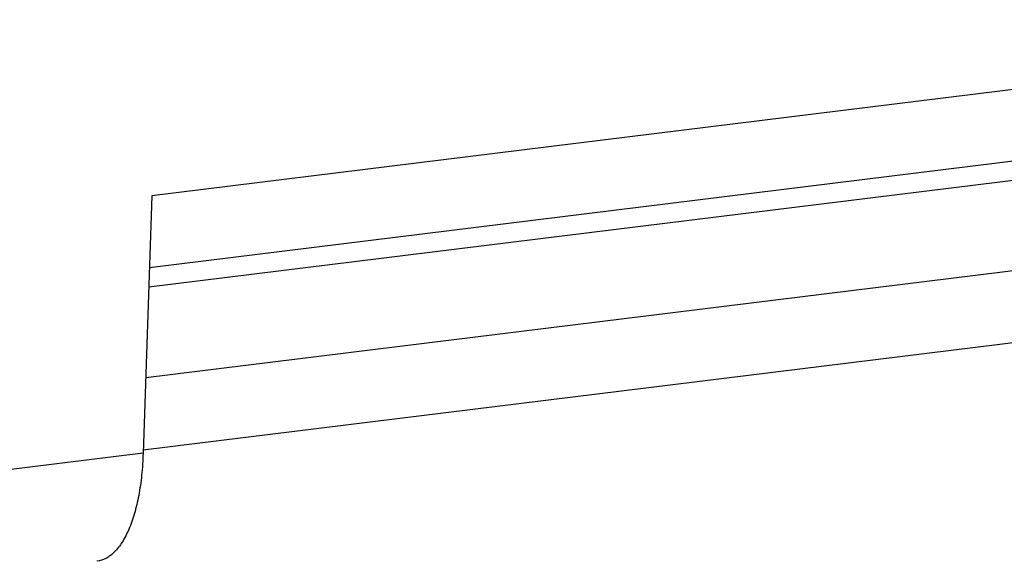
# Model space of a CAD drawing. Header units: millimetres. Extents: x 2798 to 3316, y 1544 to 1917.
# Tile 4 of 23: x 2836 to 2852, y 1563 to 1572. Entities that reach past the tile are written whole.
import ezdxf

# ---------------------------------------------------------------- set-up
doc = ezdxf.new("R2010")
doc.units = ezdxf.units.MM

msp = doc.modelspace()

# ---------------------------------------------------------------- linework, layer by layer
at = {"color": 7, "linetype": 'Continuous'}
for p, q in [((2860.405, 1571.61), (2838.304, 1568.881)), ((2838.266, 1567.766), (2859.674, 1570.409)), ((2838.256, 1567.466), (2858.015, 1569.906)), ((2838.304, 1568.881), (2838.169, 1564.887)), ((2857.967, 1568.496), (2838.209, 1566.056)), ((2838.171, 1564.942), (2857.494, 1567.327)), ((2838.169, 1564.887), (2835.435, 1564.549))]:
    msp.add_line(p, q, dxfattribs=at)
msp.add_open_spline([(2838.169, 1564.887), (2838.165, 1564.773), (2838.151, 1564.554), (2838.107, 1564.241), (2838.042, 1563.96), (2837.957, 1563.716), (2837.855, 1563.514), (2837.736, 1563.358), (2837.601, 1563.252), (2837.499, 1563.218), (2837.45, 1563.212)], degree=3, knots=[0, 0, 0, 0, 0.175566, 0.339471, 0.488901, 0.622099, 0.738147, 0.837531, 0.922927, 1, 1, 1, 1], dxfattribs=at)

doc.saveas('drawing.dxf')
